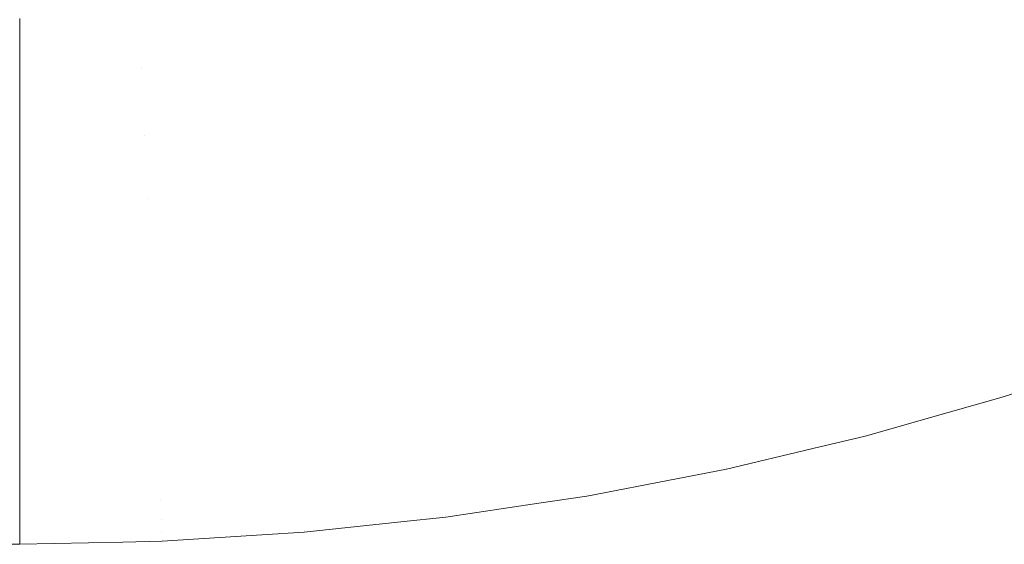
# Model space of a CAD drawing. Header units: centimetres. Extents: x -26 to 27.3, y -23.4 to -21.6.
# Tile 169 of 206: x 27.2094 to 27.2387, y -23.3599 to -23.3442. Entities that reach past the tile are written whole.
import ezdxf

# ---------------------------------------------------------------- set-up
doc = ezdxf.new("R2010")
doc.units = ezdxf.units.CM
doc.header["$LTSCALE"] = 2.54
doc.layers.add('Lucido design-1', color=7, linetype='Continuous')

# ---------------------------------------------------------------- blocks, each defined once
blk = doc.blocks.new('Gruppo-4-1')
at = {"color": 7, "linetype": 'Continuous', "lineweight": 9}
for points, invisible_edges in [([(27.238074, -23.341176, -9.431322), (27.234598, -23.342322, -9.431322), (27.235198, -23.34428, -9.43498), (27.238756, -23.343107, -9.43498)], 15), ([(27.242826, -23.34319, -10.126041), (27.239261, -23.344536, -10.126041), (27.238633, -23.342759, -10.129688), (27.242124, -23.341442, -10.129688)], 15), ([(27.227442, -23.343823, -10.133253), (27.223864, -23.344515, -10.133253), (27.223497, -23.342374, -10.136728), (27.226985, -23.341699, -10.136728)], 15), ([(27.227052, -23.342013, -9.42775), (27.223551, -23.34269, -9.42775), (27.223923, -23.34486, -9.431322), (27.227516, -23.344165, -9.431322)], 15), ([(27.23509, -23.343927, -10.129688), (27.2315, -23.344944, -10.129688), (27.230988, -23.34298, -10.133253), (27.234495, -23.341987, -10.133253)], 15), ([(27.223864, -23.344515, -10.133253), (27.220259, -23.345055, -10.133253), (27.219983, -23.3429, -10.136728), (27.223497, -23.342374, -10.136728)], 15), ([(27.234598, -23.342322, -9.431322), (27.231077, -23.343319, -9.431322), (27.231593, -23.345301, -9.43498), (27.235198, -23.34428, -9.43498)], 15), ([(27.223551, -23.34269, -9.42775), (27.220024, -23.343218, -9.42775), (27.220304, -23.345402, -9.431322), (27.223923, -23.34486, -9.431322)], 15), ([(27.220259, -23.345055, -10.133253), (27.216635, -23.345441, -10.133253), (27.21645, -23.343276, -10.136728), (27.219983, -23.3429, -10.136728)], 15), ([(27.2315, -23.344944, -10.129688), (27.22787, -23.345807, -10.129688), (27.227442, -23.343823, -10.133253), (27.230988, -23.34298, -10.133253)], 15), ([(27.239261, -23.344536, -10.126041), (27.235641, -23.345729, -10.126041), (27.23509, -23.343927, -10.129688), (27.238633, -23.342759, -10.129688)], 15), ([(27.216635, -23.345441, -10.133253), (27.212997, -23.345673, -10.133253), (27.212905, -23.343502, -10.136728), (27.21645, -23.343276, -10.136728)], 15), ([(27.220024, -23.343218, -9.42775), (27.216478, -23.343596, -9.42775), (27.216664, -23.34579, -9.431322), (27.220304, -23.345402, -9.431322)], 15), ([(27.238756, -23.343107, -9.43498), (27.235198, -23.34428, -9.43498), (27.235751, -23.346088, -9.438717), (27.239386, -23.34489, -9.438717)], 15), ([(27.212905, -23.343502, -10.136728), (27.212997, -23.345673, -10.133253), (27.209353, -23.34575, -10.133253), (27.209353, -23.344212, -10.135712)], 11), ([(27.231077, -23.343319, -9.431322), (27.227516, -23.344165, -9.431322), (27.227948, -23.346168, -9.43498), (27.231593, -23.345301, -9.43498)], 15), ([(27.209353, -23.344218, -9.428267), (27.209353, -23.3461, -9.431322), (27.213012, -23.346023, -9.431322), (27.212919, -23.343823, -9.42775)], 14), ([(27.216478, -23.343596, -9.42775), (27.212919, -23.343823, -9.42775), (27.213012, -23.346023, -9.431322), (27.216664, -23.34579, -9.431322)], 15), ([(27.22787, -23.345807, -10.129688), (27.224207, -23.346516, -10.129688), (27.223864, -23.344515, -10.133253), (27.227442, -23.343823, -10.133253)], 15), ([(27.235641, -23.345729, -10.126041), (27.231975, -23.346767, -10.126041), (27.2315, -23.344944, -10.129688), (27.23509, -23.343927, -10.129688)], 15), ([(-25.890647, -23.34575, -10.133253), (-25.890647, -23.344212, -10.135712), (27.209353, -23.344212, -10.135712), (27.209353, -23.34575, -10.133253)], 10), ([(27.209353, -23.3461, -9.431322), (27.209353, -23.344218, -9.428267), (-25.890647, -23.344218, -9.428267), (-25.890647, -23.3461, -9.431322)], 10), ([(27.227516, -23.344165, -9.431322), (27.223923, -23.34486, -9.431322), (27.224269, -23.346879, -9.43498), (27.227948, -23.346168, -9.43498)], 15), ([(27.235198, -23.34428, -9.43498), (27.231593, -23.345301, -9.43498), (27.232069, -23.347131, -9.438717), (27.235751, -23.346088, -9.438717)], 15), ([(27.224207, -23.346516, -10.129688), (27.220517, -23.347068, -10.129688), (27.220259, -23.345055, -10.133253), (27.223864, -23.344515, -10.133253)], 15), ([(27.239838, -23.34617, -10.122315), (27.236149, -23.347386, -10.122315), (27.235641, -23.345729, -10.126041), (27.239261, -23.344536, -10.126041)], 15), ([(27.223923, -23.34486, -9.431322), (27.220304, -23.345402, -9.431322), (27.220564, -23.347434, -9.43498), (27.224269, -23.346879, -9.43498)], 15), ([(27.231975, -23.346767, -10.126041), (27.228267, -23.347649, -10.126041), (27.22787, -23.345807, -10.129688), (27.2315, -23.344944, -10.129688)], 15), ([(27.239386, -23.34489, -9.438717), (27.235751, -23.346088, -9.438717), (27.236258, -23.347744, -9.442527), (27.239963, -23.346523, -9.442527)], 15), ([(27.220517, -23.347068, -10.129688), (27.216807, -23.347463, -10.129688), (27.216635, -23.345441, -10.133253), (27.220259, -23.345055, -10.133253)], 15), ([(27.231593, -23.345301, -9.43498), (27.227948, -23.346168, -9.43498), (27.228346, -23.348016, -9.438717), (27.232069, -23.347131, -9.438717)], 15), ([(27.216807, -23.347463, -10.129688), (27.213083, -23.347701, -10.129688), (27.212997, -23.345673, -10.133253), (27.216635, -23.345441, -10.133253)], 15), ([(27.220304, -23.345402, -9.431322), (27.216664, -23.34579, -9.431322), (27.216838, -23.347831, -9.43498), (27.220564, -23.347434, -9.43498)], 15), ([(27.209353, -23.34575, -10.133253), (27.209353, -23.346474, -10.131982), (-25.890647, -23.346474, -10.131982), (-25.890647, -23.34575, -10.133253)], 10), ([(27.212997, -23.345673, -10.133253), (27.213083, -23.347701, -10.129688), (27.209353, -23.34778, -10.129688), (27.209353, -23.346474, -10.131982)], 11), ([(27.209353, -23.346474, -10.131982), (27.209353, -23.34575, -10.133253), (27.212997, -23.345673, -10.133253)], 10), ([(27.216664, -23.34579, -9.431322), (27.213012, -23.346023, -9.431322), (27.213099, -23.348069, -9.43498), (27.216838, -23.347831, -9.43498)], 15), ([(27.228267, -23.347649, -10.126041), (27.224525, -23.348372, -10.126041), (27.224207, -23.346516, -10.129688), (27.22787, -23.345807, -10.129688)], 15), ([(27.236149, -23.347386, -10.122315), (27.232411, -23.348445, -10.122315), (27.231975, -23.346767, -10.126041), (27.235641, -23.345729, -10.126041)], 15), ([(-25.890647, -23.3461, -9.431322), (-25.890647, -23.346479, -9.431998), (27.209353, -23.346479, -9.431998), (27.209353, -23.3461, -9.431322)], 10), ([(27.213012, -23.346023, -9.431322), (27.209353, -23.3461, -9.431322), (27.209353, -23.346479, -9.431998)], 9), ([(27.209353, -23.346479, -9.431998), (27.209353, -23.348149, -9.43498), (27.213099, -23.348069, -9.43498), (27.213012, -23.346023, -9.431322)], 14), ([(27.227948, -23.346168, -9.43498), (27.224269, -23.346879, -9.43498), (27.224589, -23.348743, -9.438717), (27.228346, -23.348016, -9.438717)], 15), ([(27.235751, -23.346088, -9.438717), (27.232069, -23.347131, -9.438717), (27.232506, -23.348806, -9.442527), (27.236258, -23.347744, -9.442527)], 15), ([(27.240365, -23.347661, -10.118519), (27.236612, -23.348898, -10.118519), (27.236149, -23.347386, -10.122315), (27.239838, -23.34617, -10.122315)], 15), ([(-25.890647, -23.34778, -10.129688), (-25.890647, -23.346474, -10.131982), (27.209353, -23.346474, -10.131982), (27.209353, -23.34778, -10.129688)], 10), ([(27.209353, -23.348149, -9.43498), (27.209353, -23.346479, -9.431998), (-25.890647, -23.346479, -9.431998), (-25.890647, -23.348149, -9.43498)], 10), ([(27.224525, -23.348372, -10.126041), (27.220756, -23.348937, -10.126041), (27.220517, -23.347068, -10.129688), (27.224207, -23.346516, -10.129688)], 15), ([(27.232411, -23.348445, -10.122315), (27.228632, -23.349344, -10.122315), (27.228267, -23.347649, -10.126041), (27.231975, -23.346767, -10.126041)], 15), ([(27.239963, -23.346523, -9.442527), (27.236258, -23.347744, -9.442527), (27.236718, -23.349244, -9.446402), (27.240486, -23.348002, -9.446402)], 15), ([(27.220756, -23.348937, -10.126041), (27.216967, -23.34934, -10.126041), (27.216807, -23.347463, -10.129688), (27.220517, -23.347068, -10.129688)], 15), ([(27.224269, -23.346879, -9.43498), (27.220564, -23.347434, -9.43498), (27.220804, -23.349309, -9.438717), (27.224589, -23.348743, -9.438717)], 15), ([(27.232069, -23.347131, -9.438717), (27.228346, -23.348016, -9.438717), (27.228711, -23.349709, -9.442527), (27.232506, -23.348806, -9.442527)], 15), ([(27.216967, -23.34934, -10.126041), (27.213163, -23.349583, -10.126041), (27.213083, -23.347701, -10.129688), (27.216807, -23.347463, -10.129688)], 15), ([(27.220564, -23.347434, -9.43498), (27.216838, -23.347831, -9.43498), (27.216998, -23.349715, -9.438717), (27.220804, -23.349309, -9.438717)], 15), ([(27.228632, -23.349344, -10.122315), (27.224818, -23.350081, -10.122315), (27.224525, -23.348372, -10.126041), (27.228267, -23.347649, -10.126041)], 15), ([(27.236612, -23.348898, -10.118519), (27.23281, -23.349974, -10.118519), (27.232411, -23.348445, -10.122315), (27.236149, -23.347386, -10.122315)], 15), ([(27.24084, -23.349004, -10.114657), (27.237029, -23.35026, -10.114657), (27.236612, -23.348898, -10.118519), (27.240365, -23.347661, -10.118519)], 15), ([(27.209353, -23.34778, -10.129688), (27.209353, -23.348571, -10.128157), (-25.890647, -23.348571, -10.128157), (-25.890647, -23.34778, -10.129688)], 10), ([(27.213083, -23.347701, -10.129688), (27.213163, -23.349583, -10.126041), (27.209353, -23.349664, -10.126041), (27.209353, -23.348571, -10.128157)], 11), ([(27.209353, -23.348571, -10.128157), (27.209353, -23.34778, -10.129688), (27.213083, -23.347701, -10.129688)], 10), ([(27.216838, -23.347831, -9.43498), (27.213099, -23.348069, -9.43498), (27.213179, -23.349958, -9.438717), (27.216998, -23.349715, -9.438717)], 15), ([(27.236258, -23.347744, -9.442527), (27.232506, -23.348806, -9.442527), (27.232901, -23.350325, -9.446402), (27.236718, -23.349244, -9.446402)], 15), ([(-25.890647, -23.348149, -9.43498), (-25.890647, -23.348575, -9.435824), (27.209353, -23.348575, -9.435824), (27.209353, -23.348149, -9.43498)], 10), ([(27.213099, -23.348069, -9.43498), (27.209353, -23.348149, -9.43498), (27.209353, -23.348575, -9.435824)], 9), ([(27.209353, -23.348575, -9.435824), (27.209353, -23.35004, -9.438717), (27.213179, -23.349958, -9.438717), (27.213099, -23.348069, -9.43498)], 14), ([(27.228346, -23.348016, -9.438717), (27.224589, -23.348743, -9.438717), (27.224881, -23.350449, -9.442527), (27.228711, -23.349709, -9.442527)], 15), ([(27.240486, -23.348002, -9.446402), (27.236718, -23.349244, -9.446402), (27.237129, -23.350587, -9.450335), (27.240954, -23.349327, -9.450335)], 15), ([(27.224818, -23.350081, -10.122315), (27.220976, -23.350656, -10.122315), (27.220756, -23.348937, -10.126041), (27.224525, -23.348372, -10.126041)], 15), ([(27.23281, -23.349974, -10.118519), (27.228965, -23.350889, -10.118519), (27.228632, -23.349344, -10.122315), (27.232411, -23.348445, -10.122315)], 15), ([(-25.890647, -23.349664, -10.126041), (-25.890647, -23.348571, -10.128157), (27.209353, -23.348571, -10.128157), (27.209353, -23.349664, -10.126041)], 10), ([(27.209353, -23.35004, -9.438717), (27.209353, -23.348575, -9.435824), (-25.890647, -23.348575, -9.435824), (-25.890647, -23.35004, -9.438717)], 10), ([(27.224589, -23.348743, -9.438717), (27.220804, -23.349309, -9.438717), (27.221024, -23.351027, -9.442527), (27.224881, -23.350449, -9.442527)], 15), ([(27.232506, -23.348806, -9.442527), (27.228711, -23.349709, -9.442527), (27.229041, -23.351243, -9.446402), (27.232901, -23.350325, -9.446402)], 15), ([(27.220976, -23.350656, -10.122315), (27.217114, -23.351068, -10.122315), (27.216967, -23.34934, -10.126041), (27.220756, -23.348937, -10.126041)], 15), ([(27.237029, -23.35026, -10.114657), (27.233169, -23.351353, -10.114657), (27.23281, -23.349974, -10.118519), (27.236612, -23.348898, -10.118519)], 15), ([(27.241261, -23.350197, -10.110736), (27.237399, -23.351469, -10.110736), (27.237029, -23.35026, -10.114657), (27.24084, -23.349004, -10.114657)], 15), ([(27.217114, -23.351068, -10.122315), (27.213237, -23.351315, -10.122315), (27.213163, -23.349583, -10.126041), (27.216967, -23.34934, -10.126041)], 15), ([(27.220804, -23.349309, -9.438717), (27.216998, -23.349715, -9.438717), (27.217145, -23.35144, -9.442527), (27.221024, -23.351027, -9.442527)], 15), ([(27.228965, -23.350889, -10.118519), (27.225085, -23.351639, -10.118519), (27.224818, -23.350081, -10.122315), (27.228632, -23.349344, -10.122315)], 15), ([(27.236718, -23.349244, -9.446402), (27.232901, -23.350325, -9.446402), (27.233255, -23.351684, -9.450335), (27.237129, -23.350587, -9.450335)], 15), ([(27.240954, -23.349327, -9.450335), (27.237129, -23.350587, -9.450335), (27.237492, -23.351771, -9.45432), (27.241366, -23.350494, -9.45432)], 15), ([(27.209353, -23.349664, -10.126041), (27.209353, -23.3505, -10.124245), (-25.890647, -23.3505, -10.124245), (-25.890647, -23.349664, -10.126041)], 10), ([(27.213163, -23.349583, -10.126041), (27.213237, -23.351315, -10.122315), (27.209353, -23.351398, -10.122315), (27.209353, -23.3505, -10.124245)], 11), ([(27.209353, -23.3505, -10.124245), (27.209353, -23.349664, -10.126041), (27.213163, -23.349583, -10.126041)], 10), ([(27.216998, -23.349715, -9.438717), (27.213179, -23.349958, -9.438717), (27.213253, -23.351688, -9.442527), (27.217145, -23.35144, -9.442527)], 15), ([(27.228711, -23.349709, -9.442527), (27.224881, -23.350449, -9.442527), (27.225147, -23.351996, -9.446402), (27.229041, -23.351243, -9.446402)], 15), ([(27.213179, -23.349958, -9.438717), (27.209353, -23.35004, -9.438717), (27.209353, -23.350503, -9.439737)], 9), ([(27.209353, -23.350503, -9.439737), (27.209353, -23.351771, -9.442527), (27.213253, -23.351688, -9.442527), (27.213179, -23.349958, -9.438717)], 14), ([(27.233169, -23.351353, -10.114657), (27.229265, -23.352281, -10.114657), (27.228965, -23.350889, -10.118519), (27.23281, -23.349974, -10.118519)], 15), ([(-25.890647, -23.35004, -9.438717), (-25.890647, -23.350503, -9.439737), (27.209353, -23.350503, -9.439737), (27.209353, -23.35004, -9.438717)], 10), ([(27.225085, -23.351639, -10.118519), (27.221177, -23.352224, -10.118519), (27.220976, -23.350656, -10.122315), (27.224818, -23.350081, -10.122315)], 15), ([(27.237399, -23.351469, -10.110736), (27.233487, -23.352577, -10.110736), (27.233169, -23.351353, -10.114657), (27.237029, -23.35026, -10.114657)], 15), ([(27.241629, -23.351237, -10.106763), (27.237723, -23.352525, -10.106763), (27.237399, -23.351469, -10.110736), (27.241261, -23.350197, -10.110736)], 15), ([(-25.890647, -23.351398, -10.122315), (-25.890647, -23.3505, -10.124245), (27.209353, -23.3505, -10.124245), (27.209353, -23.351398, -10.122315)], 10), ([(27.209353, -23.351771, -9.442527), (27.209353, -23.350503, -9.439737), (-25.890647, -23.350503, -9.439737), (-25.890647, -23.351771, -9.442527)], 10), ([(27.224881, -23.350449, -9.442527), (27.221024, -23.351027, -9.442527), (27.221223, -23.352583, -9.446402), (27.225147, -23.351996, -9.446402)], 15), ([(27.232901, -23.350325, -9.446402), (27.229041, -23.351243, -9.446402), (27.229337, -23.352616, -9.450335), (27.233255, -23.351684, -9.450335)], 15), ([(27.237129, -23.350587, -9.450335), (27.233255, -23.351684, -9.450335), (27.233567, -23.352882, -9.45432), (27.237492, -23.351771, -9.45432)], 15), ([(27.241366, -23.350494, -9.45432), (27.237492, -23.351771, -9.45432), (27.237805, -23.352794, -9.45835), (27.241723, -23.351503, -9.45835)], 15), ([(27.221177, -23.352224, -10.118519), (27.217248, -23.352643, -10.118519), (27.217114, -23.351068, -10.122315), (27.220976, -23.350656, -10.122315)], 15), ([(27.229265, -23.352281, -10.114657), (27.225326, -23.353043, -10.114657), (27.225085, -23.351639, -10.118519), (27.228965, -23.350889, -10.118519)], 15), ([(27.217248, -23.352643, -10.118519), (27.213304, -23.352894, -10.118519), (27.213237, -23.351315, -10.122315), (27.217114, -23.351068, -10.122315)], 15), ([(27.221024, -23.351027, -9.442527), (27.217145, -23.35144, -9.442527), (27.217278, -23.353004, -9.446402), (27.221223, -23.352583, -9.446402)], 15), ([(27.209353, -23.351398, -10.122315), (27.209353, -23.352257, -10.120252), (-25.890647, -23.352257, -10.120252), (-25.890647, -23.351398, -10.122315)], 10), ([(27.209353, -23.352257, -10.120252), (27.209353, -23.351398, -10.122315), (27.213237, -23.351315, -10.122315), (27.213304, -23.352894, -10.118519)], 14), ([(27.217145, -23.35144, -9.442527), (27.213253, -23.351688, -9.442527), (27.213319, -23.353256, -9.446402), (27.217278, -23.353004, -9.446402)], 15), ([(27.229041, -23.351243, -9.446402), (27.225147, -23.351996, -9.446402), (27.225384, -23.353381, -9.450335), (27.229337, -23.352616, -9.450335)], 15), ([(27.233487, -23.352577, -10.110736), (27.229532, -23.353518, -10.110736), (27.229265, -23.352281, -10.114657), (27.233169, -23.351353, -10.114657)], 15), ([(27.237723, -23.352525, -10.106763), (27.233765, -23.353645, -10.106763), (27.233487, -23.352577, -10.110736), (27.237399, -23.351469, -10.110736)], 15), ([(27.241942, -23.352123, -10.102745), (27.237998, -23.353423, -10.102745), (27.237723, -23.352525, -10.106763), (27.241629, -23.351237, -10.106763)], 15), ([(-25.890647, -23.351771, -9.442527), (-25.890647, -23.352259, -9.44373), (27.209353, -23.352259, -9.44373), (27.209353, -23.351771, -9.442527)], 10), ([(27.213253, -23.351688, -9.442527), (27.209353, -23.351771, -9.442527), (27.209353, -23.352259, -9.44373)], 9), ([(27.209353, -23.352259, -9.44373), (27.209353, -23.35334, -9.446402), (27.213319, -23.353256, -9.446402), (27.213253, -23.351688, -9.442527)], 14), ([(27.225326, -23.353043, -10.114657), (27.221358, -23.353637, -10.114657), (27.221177, -23.352224, -10.118519), (27.225085, -23.351639, -10.118519)], 15), ([(27.233255, -23.351684, -9.450335), (27.229337, -23.352616, -9.450335), (27.229598, -23.353826, -9.45432), (27.233567, -23.352882, -9.45432)], 15), ([(27.237492, -23.351771, -9.45432), (27.233567, -23.352882, -9.45432), (27.233836, -23.353918, -9.45835), (27.237805, -23.352794, -9.45835)], 15), ([(27.241723, -23.351503, -9.45835), (27.237805, -23.352794, -9.45835), (27.238069, -23.353655, -9.462417), (27.242022, -23.352352, -9.462417)], 15), ([(27.225147, -23.351996, -9.446402), (27.221223, -23.352583, -9.446402), (27.221402, -23.353977, -9.450335), (27.225384, -23.353381, -9.450335)], 15), ([(-25.890647, -23.352978, -10.118519), (-25.890647, -23.352257, -10.120252), (27.209353, -23.352257, -10.120252), (27.209353, -23.352978, -10.118519)], 10), ([(27.209353, -23.35334, -9.446402), (27.209353, -23.352259, -9.44373), (-25.890647, -23.352259, -9.44373), (-25.890647, -23.35334, -9.446402)], 10), ([(27.213304, -23.352894, -10.118519), (27.209353, -23.352978, -10.118519), (27.209353, -23.352257, -10.120252)], 9), ([(27.221358, -23.353637, -10.114657), (27.217368, -23.354062, -10.114657), (27.217248, -23.352643, -10.118519), (27.221177, -23.352224, -10.118519)], 15), ([(27.229532, -23.353518, -10.110736), (27.22554, -23.35429, -10.110736), (27.225326, -23.353043, -10.114657), (27.229265, -23.352281, -10.114657)], 15), ([(27.242199, -23.352852, -10.098688), (27.238224, -23.354163, -10.098688), (27.237998, -23.353423, -10.102745), (27.241942, -23.352123, -10.102745)], 15), ([(27.242022, -23.352352, -9.462417), (27.238069, -23.353655, -9.462417), (27.238282, -23.354352, -9.466514), (27.242266, -23.35304, -9.466514)], 15), ([(27.217368, -23.354062, -10.114657), (27.213364, -23.354317, -10.114657), (27.213304, -23.352894, -10.118519), (27.217248, -23.352643, -10.118519)], 15), ([(27.221223, -23.352583, -9.446402), (27.217278, -23.353004, -9.446402), (27.217397, -23.354403, -9.450335), (27.221402, -23.353977, -9.450335)], 15), ([(27.229337, -23.352616, -9.450335), (27.225384, -23.353381, -9.450335), (27.225593, -23.354601, -9.45432), (27.229598, -23.353826, -9.45432)], 15), ([(27.233765, -23.353645, -10.106763), (27.229764, -23.354597, -10.106763), (27.229532, -23.353518, -10.110736), (27.233487, -23.352577, -10.110736)], 15), ([(27.237998, -23.353423, -10.102745), (27.234002, -23.354554, -10.102745), (27.233765, -23.353645, -10.106763), (27.237723, -23.352525, -10.106763)], 15), ([(27.209353, -23.353838, -10.116187), (27.209353, -23.352978, -10.118519), (27.213304, -23.352894, -10.118519), (27.213364, -23.354317, -10.114657)], 14), ([(27.233567, -23.352882, -9.45432), (27.229598, -23.353826, -9.45432), (27.229824, -23.354872, -9.45835), (27.233836, -23.353918, -9.45835)], 15), ([(27.237805, -23.352794, -9.45835), (27.233836, -23.353918, -9.45835), (27.234063, -23.354789, -9.462417), (27.238069, -23.353655, -9.462417)], 15), ([(27.242401, -23.353423, -10.094598), (27.238402, -23.354742, -10.094598), (27.238224, -23.354163, -10.098688), (27.242199, -23.352852, -10.098688)], 15), ([(27.209353, -23.352978, -10.118519), (27.209353, -23.353838, -10.116187), (-25.890647, -23.353838, -10.116187), (-25.890647, -23.352978, -10.118519)], 10), ([(27.217278, -23.353004, -9.446402), (27.213319, -23.353256, -9.446402), (27.213379, -23.35466, -9.450335), (27.217397, -23.354403, -9.450335)], 15), ([(27.22554, -23.35429, -10.110736), (27.221519, -23.354892, -10.110736), (27.221358, -23.353637, -10.114657), (27.225326, -23.353043, -10.114657)], 15), ([(27.242266, -23.35304, -9.466514), (27.238282, -23.354352, -9.466514), (27.238446, -23.354886, -9.470635), (27.242451, -23.353566, -9.470635)], 15), ([(-25.890647, -23.35334, -9.446402), (-25.890647, -23.353838, -9.447796), (27.209353, -23.353838, -9.447796), (27.209353, -23.35334, -9.446402)], 10), ([(27.213319, -23.353256, -9.446402), (27.209353, -23.35334, -9.446402), (27.209353, -23.353838, -9.447796)], 9), ([(27.209353, -23.353838, -9.447796), (27.209353, -23.354745, -9.450335), (27.213379, -23.35466, -9.450335), (27.213319, -23.353256, -9.446402)], 14), ([(27.225384, -23.353381, -9.450335), (27.221402, -23.353977, -9.450335), (27.221559, -23.355205, -9.45432), (27.225593, -23.354601, -9.45432)], 15), ([(27.229764, -23.354597, -10.106763), (27.225726, -23.355378, -10.106763), (27.22554, -23.35429, -10.110736), (27.229532, -23.353518, -10.110736)], 15), ([(27.238224, -23.354163, -10.098688), (27.234197, -23.355303, -10.098688), (27.234002, -23.354554, -10.102745), (27.237998, -23.353423, -10.102745)], 15), ([(27.242547, -23.353835, -10.090484), (27.238529, -23.355159, -10.090484), (27.238402, -23.354742, -10.094598), (27.242401, -23.353423, -10.094598)], 15), ([(27.209353, -23.354745, -9.450335), (27.209353, -23.353838, -9.447796), (-25.890647, -23.353838, -9.447796), (-25.890647, -23.354745, -9.450335)], 10), ([(-25.890647, -23.354402, -10.114657), (-25.890647, -23.353838, -10.116187), (27.209353, -23.353838, -10.116187), (27.209353, -23.354402, -10.114657)], 10), ([(27.213364, -23.354317, -10.114657), (27.209353, -23.354402, -10.114657), (27.209353, -23.353838, -10.116187)], 9), ([(27.221519, -23.354892, -10.110736), (27.217476, -23.355323, -10.110736), (27.217368, -23.354062, -10.114657), (27.221358, -23.353637, -10.114657)], 15), ([(27.229598, -23.353826, -9.45432), (27.225593, -23.354601, -9.45432), (27.225774, -23.355655, -9.45835), (27.229824, -23.354872, -9.45835)], 15), ([(27.234002, -23.354554, -10.102745), (27.229962, -23.355515, -10.102745), (27.229764, -23.354597, -10.106763), (27.233765, -23.353645, -10.106763)], 15), ([(27.238069, -23.353655, -9.462417), (27.234063, -23.354789, -9.462417), (27.234247, -23.355495, -9.466514), (27.238282, -23.354352, -9.466514)], 15), ([(27.242451, -23.353566, -9.470635), (27.238446, -23.354886, -9.470635), (27.238559, -23.355255, -9.474771), (27.24258, -23.35393, -9.474771)], 15), ([(27.242635, -23.354086, -10.086352), (27.238607, -23.355414, -10.086352), (27.238529, -23.355159, -10.090484), (27.242547, -23.353835, -10.090484)], 15), ([(27.217476, -23.355323, -10.110736), (27.213418, -23.355581, -10.110736), (27.213364, -23.354317, -10.114657), (27.217368, -23.354062, -10.114657)], 15), ([(27.221402, -23.353977, -9.450335), (27.217397, -23.354403, -9.450335), (27.217502, -23.355637, -9.45432), (27.221559, -23.355205, -9.45432)], 15), ([(27.233836, -23.353918, -9.45835), (27.229824, -23.354872, -9.45835), (27.230013, -23.355752, -9.462417), (27.234063, -23.354789, -9.462417)], 15), ([(27.24258, -23.35393, -9.474771), (27.238559, -23.355255, -9.474771), (27.238621, -23.355459, -9.478917), (27.242651, -23.354131, -9.478917)], 15), ([(27.241003, -23.354724, -10.081992), (27.238635, -23.355505, -10.081992), (27.238607, -23.355414, -10.086352), (27.242635, -23.354086, -10.086352)], 14), ([(27.242651, -23.354131, -9.478917), (27.238621, -23.355459, -9.478917), (27.238635, -23.355505, -9.481992), (27.241003, -23.354724, -9.481992)], 11), ([(27.209353, -23.354402, -10.114657), (27.209353, -23.355242, -10.112056), (-25.890647, -23.355242, -10.112056), (-25.890647, -23.354402, -10.114657)], 10), ([(27.209353, -23.355242, -10.112056), (27.209353, -23.354402, -10.114657), (27.213364, -23.354317, -10.114657), (27.213418, -23.355581, -10.110736)], 14), ([(27.217397, -23.354403, -9.450335), (27.213379, -23.35466, -9.450335), (27.213431, -23.355897, -9.45432), (27.217502, -23.355637, -9.45432)], 15), ([(27.225726, -23.355378, -10.106763), (27.221659, -23.355987, -10.106763), (27.221519, -23.354892, -10.110736), (27.22554, -23.35429, -10.110736)], 15), ([(27.238402, -23.354742, -10.094598), (27.23435, -23.355889, -10.094598), (27.234197, -23.355303, -10.098688), (27.238224, -23.354163, -10.098688)], 15), ([(27.238282, -23.354352, -9.466514), (27.234247, -23.355495, -9.466514), (27.234388, -23.356035, -9.470635), (27.238446, -23.354886, -9.470635)], 15), ([(27.213379, -23.35466, -9.450335), (27.209353, -23.354745, -9.450335), (27.209353, -23.35524, -9.451927)], 9), ([(27.209353, -23.35524, -9.451927), (27.209353, -23.355983, -9.45432), (27.213431, -23.355897, -9.45432), (27.213379, -23.35466, -9.450335)], 14), ([(27.225593, -23.354601, -9.45432), (27.221559, -23.355205, -9.45432), (27.221695, -23.356266, -9.45835), (27.225774, -23.355655, -9.45835)], 15), ([(27.229962, -23.355515, -10.102745), (27.225885, -23.356304, -10.102745), (27.225726, -23.355378, -10.106763), (27.229764, -23.354597, -10.106763)], 15), ([(27.234197, -23.355303, -10.098688), (27.230125, -23.356271, -10.098688), (27.229962, -23.355515, -10.102745), (27.234002, -23.354554, -10.102745)], 15), ([(-25.890647, -23.354745, -9.450335), (-25.890647, -23.35524, -9.451927), (27.209353, -23.35524, -9.451927), (27.209353, -23.354745, -9.450335)], 10), ([(27.221659, -23.355987, -10.106763), (27.217569, -23.356422, -10.106763), (27.217476, -23.355323, -10.110736), (27.221519, -23.354892, -10.110736)], 15), ([(27.229824, -23.354872, -9.45835), (27.225774, -23.355655, -9.45835), (27.225926, -23.356543, -9.462417), (27.230013, -23.355752, -9.462417)], 15), ([(27.234063, -23.354789, -9.462417), (27.230013, -23.355752, -9.462417), (27.230167, -23.356466, -9.466514), (27.234247, -23.355495, -9.466514)], 15), ([(27.238529, -23.355159, -10.090484), (27.23446, -23.356312, -10.090484), (27.23435, -23.355889, -10.094598), (27.238402, -23.354742, -10.094598)], 15), ([(27.238446, -23.354886, -9.470635), (27.234388, -23.356035, -9.470635), (27.234485, -23.356409, -9.474771), (27.238559, -23.355255, -9.474771)], 15), ([(27.238635, -23.355505, -10.081992), (27.241003, -23.354724, -10.081992), (27.241003, -23.354724, -9.481992), (27.238635, -23.355505, -9.481992)], 10), ([(27.209353, -23.355983, -9.45432), (27.209353, -23.35524, -9.451927), (-25.890647, -23.35524, -9.451927), (-25.890647, -23.355983, -9.45432)], 10), ([(-25.890647, -23.355668, -10.110736), (-25.890647, -23.355242, -10.112056), (27.209353, -23.355242, -10.112056), (27.209353, -23.355668, -10.110736)], 10), ([(27.213418, -23.355581, -10.110736), (27.209353, -23.355668, -10.110736), (27.209353, -23.355242, -10.112056)], 9), ([(27.221559, -23.355205, -9.45432), (27.217502, -23.355637, -9.45432), (27.217593, -23.356703, -9.45835), (27.221695, -23.356266, -9.45835)], 15), ([(27.23435, -23.355889, -10.094598), (27.230253, -23.356864, -10.094598), (27.230125, -23.356271, -10.098688), (27.234197, -23.355303, -10.098688)], 15), ([(27.238607, -23.355414, -10.086352), (27.234527, -23.356569, -10.086352), (27.23446, -23.356312, -10.090484), (27.238529, -23.355159, -10.090484)], 15), ([(27.238559, -23.355255, -9.474771), (27.234485, -23.356409, -9.474771), (27.234539, -23.356616, -9.478917), (27.238621, -23.355459, -9.478917)], 15), ([(27.209353, -23.356464, -10.107869), (27.209353, -23.355668, -10.110736), (27.213418, -23.355581, -10.110736), (27.213465, -23.356684, -10.106763)], 14), ([(27.217569, -23.356422, -10.106763), (27.213465, -23.356684, -10.106763), (27.213418, -23.355581, -10.110736), (27.217476, -23.355323, -10.110736)], 15), ([(27.225885, -23.356304, -10.102745), (27.221778, -23.356918, -10.102745), (27.221659, -23.355987, -10.106763), (27.225726, -23.355378, -10.106763)], 15), ([(27.230125, -23.356271, -10.098688), (27.226016, -23.357066, -10.098688), (27.225885, -23.356304, -10.102745), (27.229962, -23.355515, -10.102745)], 15), ([(27.234247, -23.355495, -9.466514), (27.230167, -23.356466, -9.466514), (27.230285, -23.357011, -9.470635), (27.234388, -23.356035, -9.470635)], 15), ([(27.237019, -23.355962, -10.081992), (27.234551, -23.356661, -10.081992), (27.234527, -23.356569, -10.086352), (27.238607, -23.355414, -10.086352)], 14), ([(27.238621, -23.355459, -9.478917), (27.234539, -23.356616, -9.478917), (27.234551, -23.356661, -9.481992), (27.237019, -23.355962, -9.481992)], 11), ([(27.238607, -23.355414, -10.086352), (27.238635, -23.355505, -10.081992), (27.237019, -23.355962, -10.081992)], 9), ([(27.237019, -23.355962, -9.481992), (27.238635, -23.355505, -9.481992), (27.238621, -23.355459, -9.478917)], 10), ([(27.238635, -23.355505, -9.481992), (27.237019, -23.355962, -9.481992), (27.237019, -23.355962, -10.081992), (27.238635, -23.355505, -10.081992)], 10), ([(27.209353, -23.355668, -10.110736), (27.209353, -23.356464, -10.107869), (-25.890647, -23.356464, -10.107869), (-25.890647, -23.355668, -10.110736)], 10), ([(27.217502, -23.355637, -9.45432), (27.213431, -23.355897, -9.45432), (27.213477, -23.356966, -9.45835), (27.217593, -23.356703, -9.45835)], 15), ([(27.225774, -23.355655, -9.45835), (27.221695, -23.356266, -9.45835), (27.221809, -23.357159, -9.462417), (27.225926, -23.356543, -9.462417)], 15), ([(27.230013, -23.355752, -9.462417), (27.225926, -23.356543, -9.462417), (27.226049, -23.357262, -9.466514), (27.230167, -23.356466, -9.466514)], 15), ([(27.23446, -23.356312, -10.090484), (27.230345, -23.35729, -10.090484), (27.230253, -23.356864, -10.094598), (27.23435, -23.355889, -10.094598)], 15), ([(-25.890647, -23.355983, -9.45432), (-25.890647, -23.35646, -9.456115), (27.209353, -23.35646, -9.456115), (27.209353, -23.355983, -9.45432)], 10), ([(27.213431, -23.355897, -9.45432), (27.209353, -23.355983, -9.45432), (27.209353, -23.35646, -9.456115)], 9), ([(27.209353, -23.35646, -9.456115), (27.209353, -23.357053, -9.45835), (27.213477, -23.356966, -9.45835), (27.213431, -23.355897, -9.45432)], 14), ([(27.221778, -23.356918, -10.102745), (27.217649, -23.357358, -10.102745), (27.217569, -23.356422, -10.106763), (27.221659, -23.355987, -10.106763)], 15), ([(27.234388, -23.356035, -9.470635), (27.230285, -23.357011, -9.470635), (27.230366, -23.357388, -9.474771), (27.234485, -23.356409, -9.474771)], 15), ([(27.234551, -23.356661, -10.081992), (27.237019, -23.355962, -10.081992), (27.237019, -23.355962, -9.481992), (27.234551, -23.356661, -9.481992)], 10), ([(27.209353, -23.357053, -9.45835), (27.209353, -23.35646, -9.456115), (-25.890647, -23.35646, -9.456115), (-25.890647, -23.357053, -9.45835)], 10), ([(-25.890647, -23.356771, -10.106763), (-25.890647, -23.356464, -10.107869), (27.209353, -23.356464, -10.107869), (27.209353, -23.356771, -10.106763)], 10), ([(27.213465, -23.356684, -10.106763), (27.209353, -23.356771, -10.106763), (27.209353, -23.356464, -10.107869)], 9), ([(27.217649, -23.357358, -10.102745), (27.213505, -23.357623, -10.102745), (27.213465, -23.356684, -10.106763), (27.217569, -23.356422, -10.106763)], 15), ([(27.221695, -23.356266, -9.45835), (27.217593, -23.356703, -9.45835), (27.21767, -23.3576, -9.462417), (27.221809, -23.357159, -9.462417)], 15), ([(27.226016, -23.357066, -10.098688), (27.221877, -23.357686, -10.098688), (27.221778, -23.356918, -10.102745), (27.225885, -23.356304, -10.102745)], 15), ([(27.230253, -23.356864, -10.094598), (27.226118, -23.357663, -10.094598), (27.226016, -23.357066, -10.098688), (27.230125, -23.356271, -10.098688)], 15), ([(27.230167, -23.356466, -9.466514), (27.226049, -23.357262, -9.466514), (27.226144, -23.357812, -9.470635), (27.230285, -23.357011, -9.470635)], 15), ([(27.234527, -23.356569, -10.086352), (27.230401, -23.357551, -10.086352), (27.230345, -23.35729, -10.090484), (27.23446, -23.356312, -10.090484)], 15), ([(27.234485, -23.356409, -9.474771), (27.230366, -23.357388, -9.474771), (27.230411, -23.357597, -9.478917), (27.234539, -23.356616, -9.478917)], 15), ([(27.209353, -23.356771, -10.106763), (27.209353, -23.357503, -10.103632), (-25.890647, -23.357503, -10.103632), (-25.890647, -23.356771, -10.106763)], 10), ([(27.209353, -23.357503, -10.103632), (27.209353, -23.356771, -10.106763), (27.213465, -23.356684, -10.106763), (27.213505, -23.357623, -10.102745)], 14), ([(27.217593, -23.356703, -9.45835), (27.213477, -23.356966, -9.45835), (27.213515, -23.357865, -9.462417), (27.21767, -23.3576, -9.462417)], 15), ([(27.225926, -23.356543, -9.462417), (27.221809, -23.357159, -9.462417), (27.221902, -23.357883, -9.466514), (27.226049, -23.357262, -9.466514)], 15), ([(27.23299, -23.357032, -10.081992), (27.230421, -23.357644, -10.081992), (27.230401, -23.357551, -10.086352), (27.234527, -23.356569, -10.086352)], 14), ([(27.234539, -23.356616, -9.478917), (27.230411, -23.357597, -9.478917), (27.230421, -23.357644, -9.481992), (27.23299, -23.357032, -9.481992)], 11), ([(27.234527, -23.356569, -10.086352), (27.234551, -23.356661, -10.081992), (27.23299, -23.357032, -10.081992)], 9), ([(27.23299, -23.357032, -9.481992), (27.234551, -23.356661, -9.481992), (27.234539, -23.356616, -9.478917)], 10), ([(27.234551, -23.356661, -9.481992), (27.23299, -23.357032, -9.481992), (27.23299, -23.357032, -10.081992), (27.234551, -23.356661, -10.081992)], 10), ([(-25.890647, -23.357053, -9.45835), (-25.890647, -23.357496, -9.460352), (27.209353, -23.357496, -9.460352), (27.209353, -23.357053, -9.45835)], 10), ([(27.213477, -23.356966, -9.45835), (27.209353, -23.357053, -9.45835), (27.209353, -23.357496, -9.460352)], 9), ([(27.209353, -23.357496, -9.460352), (27.209353, -23.357953, -9.462417), (27.213515, -23.357865, -9.462417), (27.213477, -23.356966, -9.45835)], 14), ([(27.221877, -23.357686, -10.098688), (27.217715, -23.358129, -10.098688), (27.217649, -23.357358, -10.102745), (27.221778, -23.356918, -10.102745)], 15), ([(27.226118, -23.357663, -10.094598), (27.221953, -23.358287, -10.094598), (27.221877, -23.357686, -10.098688), (27.226016, -23.357066, -10.098688)], 15), ([(27.230345, -23.35729, -10.090484), (27.226192, -23.358094, -10.090484), (27.226118, -23.357663, -10.094598), (27.230253, -23.356864, -10.094598)], 15), ([(27.230285, -23.357011, -9.470635), (27.226144, -23.357812, -9.470635), (27.226209, -23.358192, -9.474771), (27.230366, -23.357388, -9.474771)], 15), ([(27.230421, -23.357644, -10.081992), (27.23299, -23.357032, -10.081992), (27.23299, -23.357032, -9.481992), (27.230421, -23.357644, -9.481992)], 10), ([(27.217715, -23.358129, -10.098688), (27.213538, -23.358396, -10.098688), (27.213505, -23.357623, -10.102745), (27.217649, -23.357358, -10.102745)], 15), ([(27.221809, -23.357159, -9.462417), (27.21767, -23.3576, -9.462417), (27.217731, -23.358327, -9.466514), (27.221902, -23.357883, -9.466514)], 15), ([(27.226049, -23.357262, -9.466514), (27.221902, -23.357883, -9.466514), (27.221973, -23.358436, -9.470635), (27.226144, -23.357812, -9.470635)], 15), ([(27.230401, -23.357551, -10.086352), (27.226237, -23.358356, -10.086352), (27.226192, -23.358094, -10.090484), (27.230345, -23.35729, -10.090484)], 15), ([(27.209353, -23.357953, -9.462417), (27.209353, -23.357496, -9.460352), (-25.890647, -23.357496, -9.460352), (-25.890647, -23.357953, -9.462417)], 10), ([(-25.890647, -23.357711, -10.102745), (-25.890647, -23.357503, -10.103632), (27.209353, -23.357503, -10.103632), (27.209353, -23.357711, -10.102745)], 10), ([(27.213505, -23.357623, -10.102745), (27.209353, -23.357711, -10.102745), (27.209353, -23.357503, -10.103632)], 9), ([(27.209353, -23.358357, -10.099354), (27.209353, -23.357711, -10.102745), (27.213505, -23.357623, -10.102745), (27.213538, -23.358396, -10.098688)], 14), ([(27.21767, -23.3576, -9.462417), (27.213515, -23.357865, -9.462417), (27.213546, -23.358594, -9.466514), (27.217731, -23.358327, -9.466514)], 15), ([(27.230366, -23.357388, -9.474771), (27.226209, -23.358192, -9.474771), (27.226245, -23.358403, -9.478917), (27.230411, -23.357597, -9.478917)], 15), ([(27.228924, -23.357933, -10.081992), (27.226253, -23.35845, -10.081992), (27.226237, -23.358356, -10.086352), (27.230401, -23.357551, -10.086352)], 14), ([(27.230411, -23.357597, -9.478917), (27.226245, -23.358403, -9.478917), (27.226253, -23.35845, -9.481992), (27.228924, -23.357933, -9.481992)], 11), ([(27.230401, -23.357551, -10.086352), (27.230421, -23.357644, -10.081992), (27.228924, -23.357933, -10.081992)], 9), ([(27.228924, -23.357933, -9.481992), (27.230421, -23.357644, -9.481992), (27.230411, -23.357597, -9.478917)], 10), ([(27.230421, -23.357644, -9.481992), (27.228924, -23.357933, -9.481992), (27.228924, -23.357933, -10.081992), (27.230421, -23.357644, -10.081992)], 10), ([(27.209353, -23.357711, -10.102745), (27.209353, -23.358357, -10.099354), (-25.890647, -23.358357, -10.099354), (-25.890647, -23.357711, -10.102745)], 10), ([(27.213546, -23.358594, -9.466514), (27.213515, -23.357865, -9.462417), (27.209353, -23.357953, -9.462417), (27.209353, -23.358348, -9.464631)], 11), ([(27.221953, -23.358287, -10.094598), (27.217766, -23.358733, -10.094598), (27.217715, -23.358129, -10.098688), (27.221877, -23.357686, -10.098688)], 15), ([(27.221902, -23.357883, -9.466514), (27.217731, -23.358327, -9.466514), (27.217779, -23.358883, -9.470635), (27.221973, -23.358436, -9.470635)], 15), ([(27.226192, -23.358094, -10.090484), (27.222009, -23.35872, -10.090484), (27.221953, -23.358287, -10.094598), (27.226118, -23.357663, -10.094598)], 15), ([(27.226144, -23.357812, -9.470635), (27.221973, -23.358436, -9.470635), (27.222022, -23.358819, -9.474771), (27.226209, -23.358192, -9.474771)], 15), ([(27.226253, -23.35845, -10.081992), (27.228924, -23.357933, -10.081992), (27.228924, -23.357933, -9.481992), (27.226253, -23.35845, -9.481992)], 10), ([(-25.890647, -23.357953, -9.462417), (-25.890647, -23.358348, -9.464631), (27.209353, -23.358348, -9.464631), (27.209353, -23.357953, -9.462417)], 10), ([(27.217766, -23.358733, -10.094598), (27.213563, -23.359001, -10.094598), (27.213538, -23.358396, -10.098688), (27.217715, -23.358129, -10.098688)], 15), ([(27.226237, -23.358356, -10.086352), (27.222043, -23.358984, -10.086352), (27.222009, -23.35872, -10.090484), (27.226192, -23.358094, -10.090484)], 15), ([(27.226209, -23.358192, -9.474771), (27.222022, -23.358819, -9.474771), (27.222049, -23.359031, -9.478917), (27.226245, -23.358403, -9.478917)], 15), ([(27.209353, -23.358683, -9.466514), (27.209353, -23.358348, -9.464631), (-25.890647, -23.358348, -9.464631), (-25.890647, -23.358683, -9.466514)], 10), ([(-25.890647, -23.358484, -10.098688), (-25.890647, -23.358357, -10.099354), (27.209353, -23.358357, -10.099354), (27.209353, -23.358484, -10.098688)], 10), ([(27.209353, -23.358484, -10.098688), (27.209353, -23.359024, -10.095043), (-25.890647, -23.359024, -10.095043), (-25.890647, -23.358484, -10.098688)], 10), ([(27.209353, -23.358348, -9.464631), (27.209353, -23.358683, -9.466514), (27.213546, -23.358594, -9.466514)], 10), ([(27.213538, -23.358396, -10.098688), (27.209353, -23.358484, -10.098688), (27.209353, -23.358357, -10.099354)], 9), ([(27.209353, -23.359024, -10.095043), (27.209353, -23.358484, -10.098688), (27.213538, -23.358396, -10.098688), (27.213563, -23.359001, -10.094598)], 14), ([(27.217731, -23.358327, -9.466514), (27.213546, -23.358594, -9.466514), (27.21357, -23.359151, -9.470635), (27.217779, -23.358883, -9.470635)], 15), ([(27.222009, -23.35872, -10.090484), (27.217803, -23.359168, -10.090484), (27.217766, -23.358733, -10.094598), (27.221953, -23.358287, -10.094598)], 15), ([(27.221973, -23.358436, -9.470635), (27.217779, -23.358883, -9.470635), (27.217811, -23.359268, -9.474771), (27.222022, -23.358819, -9.474771)], 15), ([(27.224828, -23.358663, -10.081992), (27.222055, -23.359078, -10.081992), (27.222043, -23.358984, -10.086352), (27.226237, -23.358356, -10.086352)], 14), ([(27.226245, -23.358403, -9.478917), (27.222049, -23.359031, -9.478917), (27.222055, -23.359078, -9.481992), (27.224828, -23.358663, -9.481992)], 11), ([(27.226237, -23.358356, -10.086352), (27.226253, -23.35845, -10.081992), (27.224828, -23.358663, -10.081992)], 9), ([(27.224828, -23.358663, -9.481992), (27.226253, -23.35845, -9.481992), (27.226245, -23.358403, -9.478917)], 10), ([(27.226253, -23.35845, -9.481992), (27.224828, -23.358663, -9.481992), (27.224828, -23.358663, -10.081992), (27.226253, -23.35845, -10.081992)], 10), ([(-25.890647, -23.358683, -9.466514), (-25.890647, -23.359012, -9.468942), (27.209353, -23.359012, -9.468942), (27.209353, -23.358683, -9.466514)], 10), ([(27.21357, -23.359151, -9.470635), (27.213546, -23.358594, -9.466514), (27.209353, -23.358683, -9.466514), (27.209353, -23.359012, -9.468942)], 11), ([(27.217803, -23.359168, -10.090484), (27.213582, -23.359437, -10.090484), (27.213563, -23.359001, -10.094598), (27.217766, -23.358733, -10.094598)], 15), ([(27.222043, -23.358984, -10.086352), (27.217826, -23.359433, -10.086352), (27.217803, -23.359168, -10.090484), (27.222009, -23.35872, -10.090484)], 15), ([(27.222022, -23.358819, -9.474771), (27.217811, -23.359268, -9.474771), (27.21783, -23.359481, -9.478917), (27.222049, -23.359031, -9.478917)], 15), ([(27.222055, -23.359078, -10.081992), (27.224828, -23.358663, -10.081992), (27.224828, -23.358663, -9.481992), (27.222055, -23.359078, -9.481992)], 10), ([(27.209353, -23.359241, -9.470635), (27.209353, -23.359012, -9.468942), (-25.890647, -23.359012, -9.468942), (-25.890647, -23.359241, -9.470635)], 10), ([(-25.890647, -23.35909, -10.094598), (-25.890647, -23.359024, -10.095043), (27.209353, -23.359024, -10.095043), (27.209353, -23.35909, -10.094598)], 10), ([(27.209353, -23.35909, -10.094598), (27.209353, -23.359503, -10.090707), (-25.890647, -23.359503, -10.090707), (-25.890647, -23.35909, -10.094598)], 10), ([(27.213563, -23.359001, -10.094598), (27.209353, -23.35909, -10.094598), (27.209353, -23.359024, -10.095043)], 9), ([(27.209353, -23.359503, -10.090707), (27.209353, -23.35909, -10.094598), (27.213563, -23.359001, -10.094598), (27.213582, -23.359437, -10.090484)], 14), ([(27.209353, -23.359012, -9.468942), (27.209353, -23.359241, -9.470635), (27.21357, -23.359151, -9.470635)], 10), ([(27.217779, -23.358883, -9.470635), (27.21357, -23.359151, -9.470635), (27.213586, -23.359537, -9.474771), (27.217811, -23.359268, -9.474771)], 15), ([(27.220708, -23.359222, -10.081992), (27.217834, -23.359528, -10.081992), (27.217826, -23.359433, -10.086352), (27.222043, -23.358984, -10.086352)], 14), ([(27.222049, -23.359031, -9.478917), (27.21783, -23.359481, -9.478917), (27.217834, -23.359528, -9.481992), (27.220708, -23.359222, -9.481992)], 11), ([(27.222043, -23.358984, -10.086352), (27.222055, -23.359078, -10.081992), (27.220708, -23.359222, -10.081992)], 9), ([(27.220708, -23.359222, -9.481992), (27.222055, -23.359078, -9.481992), (27.222049, -23.359031, -9.478917)], 10), ([(27.222055, -23.359078, -9.481992), (27.220708, -23.359222, -9.481992), (27.220708, -23.359222, -10.081992), (27.222055, -23.359078, -10.081992)], 10), ([(-25.890647, -23.359241, -9.470635), (-25.890647, -23.359488, -9.473278), (27.209353, -23.359488, -9.473278), (27.209353, -23.359241, -9.470635)], 10), ([(27.213586, -23.359537, -9.474771), (27.21357, -23.359151, -9.470635), (27.209353, -23.359241, -9.470635), (27.209353, -23.359488, -9.473278)], 11), ([(27.217826, -23.359433, -10.086352), (27.213593, -23.359703, -10.086352), (27.213582, -23.359437, -10.090484), (27.217803, -23.359168, -10.090484)], 15), ([(27.217811, -23.359268, -9.474771), (27.213586, -23.359537, -9.474771), (27.213595, -23.359751, -9.478917), (27.21783, -23.359481, -9.478917)], 15), ([(27.217834, -23.359528, -10.081992), (27.220708, -23.359222, -10.081992), (27.220708, -23.359222, -9.481992), (27.217834, -23.359528, -9.481992)], 10), ([(27.209353, -23.359627, -9.474771), (27.209353, -23.359488, -9.473278), (-25.890647, -23.359488, -9.473278), (-25.890647, -23.359627, -9.474771)], 10), ([(-25.890647, -23.359527, -10.090484), (-25.890647, -23.359503, -10.090707), (27.209353, -23.359503, -10.090707), (27.209353, -23.359527, -10.090484)], 10), ([(27.209353, -23.359527, -10.090484), (27.209353, -23.359793, -10.086354), (-25.890647, -23.359793, -10.086354), (-25.890647, -23.359527, -10.090484)], 10), ([(-25.890647, -23.359627, -9.474771), (-25.890647, -23.359774, -9.477631), (27.209353, -23.359774, -9.477631), (27.209353, -23.359627, -9.474771)], 10), ([(27.213582, -23.359437, -10.090484), (27.209353, -23.359527, -10.090484), (27.209353, -23.359503, -10.090707)], 9), ([(27.213593, -23.359703, -10.086352), (27.209353, -23.359793, -10.086352), (27.209353, -23.359527, -10.090484), (27.213582, -23.359437, -10.090484)], 13), ([(27.209353, -23.359488, -9.473278), (27.209353, -23.359627, -9.474771), (27.213586, -23.359537, -9.474771)], 10), ([(27.213595, -23.359751, -9.478917), (27.213586, -23.359537, -9.474771), (27.209353, -23.359627, -9.474771), (27.209353, -23.359774, -9.477631)], 11), ([(27.212428, -23.359823, -10.081992), (27.209353, -23.359888, -10.081992), (27.209353, -23.359793, -10.086352), (27.213593, -23.359703, -10.086352)], 12), ([(27.213593, -23.359703, -10.086352), (27.213597, -23.359798, -10.081992), (27.212428, -23.359823, -10.081992)], 9), ([(27.216572, -23.359608, -10.081992), (27.213597, -23.359798, -10.081992), (27.213593, -23.359703, -10.086352), (27.217826, -23.359433, -10.086352)], 14), ([(27.21783, -23.359481, -9.478917), (27.213595, -23.359751, -9.478917), (27.213597, -23.359798, -9.481992), (27.216572, -23.359608, -9.481992)], 11), ([(27.213597, -23.359798, -10.081992), (27.216572, -23.359608, -10.081992), (27.216572, -23.359608, -9.481992), (27.213597, -23.359798, -9.481992)], 10), ([(27.217826, -23.359433, -10.086352), (27.217834, -23.359528, -10.081992), (27.216572, -23.359608, -10.081992)], 9), ([(27.216572, -23.359608, -9.481992), (27.217834, -23.359528, -9.481992), (27.21783, -23.359481, -9.478917)], 10), ([(27.217834, -23.359528, -9.481992), (27.216572, -23.359608, -9.481992), (27.216572, -23.359608, -10.081992), (27.217834, -23.359528, -10.081992)], 10), ([(27.209353, -23.359841, -9.478917), (27.209353, -23.359774, -9.477631), (-25.890647, -23.359774, -9.477631), (-25.890647, -23.359841, -9.478917)], 10), ([(27.209353, -23.359888, -10.081992), (-25.890647, -23.359888, -10.081992), (-25.890647, -23.359793, -10.086354), (27.209353, -23.359793, -10.086354)], 4), ([(-25.890647, -23.359841, -9.478917), (-25.890647, -23.359888, -9.481992), (27.209353, -23.359888, -9.481992), (27.209353, -23.359841, -9.478917)], 8), ([(27.213595, -23.359751, -9.478917), (27.209353, -23.359841, -9.478917), (27.209353, -23.359888, -9.481992), (27.212428, -23.359823, -9.481992)], 9), ([(27.209353, -23.359774, -9.477631), (27.209353, -23.359841, -9.478917), (27.213595, -23.359751, -9.478917)], 10), ([(27.212428, -23.359823, -10.081992), (27.212428, -23.359823, -9.481992), (27.209353, -23.359888, -9.481992), (27.209353, -23.359888, -10.081992)], 1), ([(27.212428, -23.359823, -9.481992), (27.213597, -23.359798, -9.481992), (27.213595, -23.359751, -9.478917)], 10), ([(27.213597, -23.359798, -9.481992), (27.212428, -23.359823, -9.481992), (27.212428, -23.359823, -10.081992), (27.213597, -23.359798, -10.081992)], 10)]:
    blk.add_3dface(points, dxfattribs=dict(at, invisible_edges=invisible_edges))

msp = doc.modelspace()

# ---------------------------------------------------------------- block references
at = {"layer": 'Lucido design-1', "color": 7}
msp.add_blockref('Gruppo-4-1', (0, 0), dxfattribs=at)

doc.saveas('drawing.dxf')
